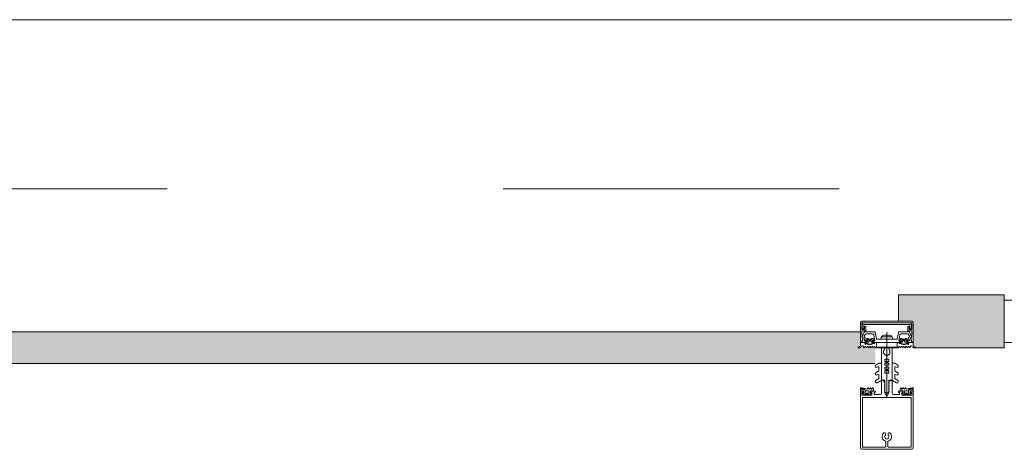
# Model space of a CAD drawing. Header units: centimetres. Extents: x -2574 to 3083, y -1 to 3760.
# Tile 42 of 58: x 665 to 758, y 3509 to 3549. Entities that reach past the tile are written whole.
import ezdxf

# ---------------------------------------------------------------- set-up
doc = ezdxf.new("R2010")
doc.units = ezdxf.units.CM
doc.linetypes.add('Oś', pattern=[222.25, 127, -31.75, 31.75, -31.75])
for name, color, linetype, lineweight in [('A-DETL-GENF', 92, 'Continuous', 9), ('A-FLOR', 192, 'Continuous', 13), ('A-GLAZ-CURT', 52, 'Continuous', 13), ('S-GRID', 1, 'Continuous', 13)]:
    doc.layers.add(name, color=color, linetype=linetype, lineweight=lineweight)

msp = doc.modelspace()

# ---------------------------------------------------------------- hatches: boundary and pattern name
at = {"layer": 'A-GLAZ-CURT', "lineweight": 9}
h = msp.add_hatch(color=251, dxfattribs=at)
h.paths.add_polyline_path([(884.877, 3518.326), (884.877, 3520.826), (886.277, 3520.826), (886.277, 3523.326), (876.277, 3523.326), (876.277, 3518.326)], flags=0)
h.paths.add_polyline_path([(749.877, 3518.326), (758.477, 3518.326), (758.477, 3523.326), (748.477, 3523.326), (748.477, 3520.826), (749.877, 3520.826)], flags=0)
msp.add_hatch(color=251, dxfattribs=at).paths.add_polyline_path([(746.277, 3516.826), (746.277, 3518.326), (744.877, 3518.326), (744.877, 3519.826), (612.377, 3519.826), (612.377, 3518.326), (610.977, 3518.326), (610.977, 3516.826), (744.877, 3516.826)], flags=0)

# ---------------------------------------------------------------- linework, layer by layer
at = {"layer": 'A-DETL-GENF', "color": 251, "lineweight": 9, "extrusion": (0, 0, -1)}
for p, q in [((749.727, 3520.826), (745.027, 3520.826)), ((749.512, 3520.52), (745.242, 3520.52)), ((745.252, 3520.67), (749.502, 3520.67)), ((745.032, 3519.36), (745.232, 3519.787)), ((745.057, 3519.916), (745.337, 3519.916)), ((745.322, 3519.578), (745.246, 3519.414)), ((745.277, 3519.816), (746.238, 3519.816)), ((746.035, 3519.636), (745.412, 3519.636)), ((746.287, 3519.774), (746.394, 3519.165)), ((747.152, 3519.509), (747.602, 3519.509)), ((747.377, 3519.81), (747.377, 3513.648)), ((748.359, 3519.165), (748.466, 3519.774)), ((748.516, 3519.816), (749.477, 3519.816)), ((749.341, 3519.636), (748.719, 3519.636)), ((749.417, 3519.916), (749.697, 3519.916)), ((749.508, 3519.414), (749.432, 3519.578)), ((749.522, 3519.787), (749.721, 3519.36)), ((745.367, 3518.805), (745.427, 3518.805)), ((745.495, 3518.745), (745.367, 3518.745)), ((745.399, 3519.08), (745.48, 3519.177)), ((745.401, 3518.635), (745.43, 3518.684)), ((745.537, 3519.016), (745.537, 3518.896)), ((745.549, 3518.702), (745.55, 3518.688)), ((745.707, 3519.066), (745.587, 3519.066)), ((745.587, 3518.846), (745.614, 3518.846)), ((745.591, 3518.666), (745.609, 3518.676)), ((745.64, 3518.861), (745.733, 3519.021)), ((745.655, 3518.659), (745.659, 3518.645)), ((745.662, 3519.125), (745.892, 3519.125)), ((745.709, 3518.633), (745.723, 3518.647)), ((745.772, 3518.642), (745.78, 3518.63)), ((745.821, 3519.021), (745.913, 3518.861)), ((745.831, 3518.631), (745.841, 3518.649)), ((745.967, 3519.066), (745.847, 3519.066)), ((745.89, 3518.656), (745.9, 3518.647)), ((745.939, 3518.846), (745.967, 3518.846)), ((745.949, 3518.661), (745.955, 3518.681)), ((745.997, 3518.7), (746.011, 3518.693)), ((746.017, 3518.896), (746.017, 3519.016)), ((746.073, 3519.177), (746.155, 3519.08)), ((746.128, 3518.805), (746.193, 3518.805)), ((746.424, 3519.141), (747.352, 3519.141)), ((747.784, 3519.361), (746.969, 3519.361)), ((747.402, 3519.141), (748.33, 3519.141)), ((748.626, 3518.805), (748.561, 3518.805)), ((748.68, 3519.177), (748.599, 3519.08)), ((748.737, 3518.896), (748.737, 3519.016)), ((748.756, 3518.7), (748.742, 3518.693)), ((748.787, 3519.066), (748.907, 3519.066)), ((748.814, 3518.846), (748.787, 3518.846)), ((748.804, 3518.661), (748.799, 3518.681)), ((748.933, 3519.021), (748.84, 3518.861)), ((748.864, 3518.656), (748.853, 3518.647)), ((749.092, 3519.125), (748.862, 3519.125)), ((748.922, 3518.631), (748.912, 3518.649)), ((748.981, 3518.642), (748.973, 3518.63)), ((749.113, 3518.861), (749.021, 3519.021)), ((749.044, 3518.633), (749.03, 3518.647)), ((749.047, 3519.066), (749.167, 3519.066)), ((749.099, 3518.659), (749.094, 3518.645)), ((749.167, 3518.846), (749.139, 3518.846)), ((749.163, 3518.666), (749.144, 3518.676)), ((749.205, 3518.702), (749.204, 3518.688)), ((749.217, 3519.016), (749.217, 3518.896)), ((749.258, 3518.745), (749.387, 3518.745)), ((749.355, 3519.08), (749.273, 3519.177)), ((749.352, 3518.635), (749.324, 3518.684)), ((749.387, 3518.805), (749.326, 3518.805)), ((744.778, 3518.327), (744.69, 3518.327)), ((745.201, 3518.343), (745.114, 3518.495)), ((745.304, 3518.427), (745.253, 3518.343)), ((745.422, 3518.343), (745.372, 3518.427)), ((745.523, 3518.427), (745.473, 3518.343)), ((745.641, 3518.343), (745.591, 3518.427)), ((745.743, 3518.428), (745.693, 3518.343)), ((745.861, 3518.343), (745.811, 3518.427)), ((745.963, 3518.428), (745.913, 3518.343)), ((746.081, 3518.343), (746.031, 3518.428)), ((746.18, 3518.424), (746.133, 3518.343)), ((746.302, 3518.342), (746.254, 3518.425)), ((747.076, 3517.827), (747.076, 3518.042)), ((747.676, 3517.827), (747.676, 3518.042)), ((748.451, 3518.342), (748.499, 3518.425)), ((748.573, 3518.424), (748.621, 3518.343)), ((748.672, 3518.343), (748.722, 3518.428)), ((748.79, 3518.428), (748.841, 3518.343)), ((748.892, 3518.343), (748.942, 3518.427)), ((749.011, 3518.428), (749.061, 3518.343)), ((749.112, 3518.343), (749.162, 3518.427)), ((749.23, 3518.427), (749.28, 3518.343)), ((749.332, 3518.343), (749.382, 3518.427)), ((749.45, 3518.427), (749.5, 3518.343)), ((749.552, 3518.343), (749.639, 3518.495)), ((749.976, 3518.327), (750.064, 3518.327)), ((746.615, 3516.852), (746.339, 3516.693)), ((746.826, 3516.859), (746.64, 3516.859)), ((746.876, 3515.288), (746.876, 3516.809)), ((747.876, 3515.288), (747.876, 3516.809)), ((747.926, 3516.859), (748.113, 3516.859)), ((748.138, 3516.852), (748.414, 3516.693)), ((746.601, 3516.119), (746.339, 3515.967)), ((746.464, 3516.476), (746.551, 3516.527)), ((746.464, 3515.751), (746.551, 3515.801)), ((746.626, 3516.483), (746.626, 3516.162)), ((746.626, 3515.758), (746.626, 3515.432)), ((748.126, 3516.483), (748.126, 3516.162)), ((748.126, 3515.758), (748.126, 3515.432)), ((748.151, 3516.119), (748.414, 3515.967)), ((748.289, 3516.476), (748.201, 3516.527)), ((748.289, 3515.751), (748.201, 3515.801)), ((746.601, 3515.389), (746.339, 3515.237)), ((746.464, 3515.021), (746.851, 3515.244)), ((746.876, 3514.046), (746.876, 3515.176)), ((746.926, 3515.226), (747.026, 3515.226)), ((747.742, 3515.226), (747.827, 3515.226)), ((747.876, 3515.176), (747.876, 3514.046)), ((748.289, 3515.021), (747.901, 3515.244)), ((748.151, 3515.389), (748.414, 3515.237)), ((745.027, 3514.407), (744.897, 3514.407)), ((745.005, 3514.525), (744.905, 3514.525)), ((745.289, 3514.3), (745.068, 3514.398)), ((745.117, 3513.998), (745.241, 3513.896)), ((745.156, 3514.068), (745.121, 3514.048)), ((745.472, 3514.407), (745.332, 3514.461)), ((745.334, 3514.046), (745.661, 3514.046)), ((745.354, 3513.907), (745.362, 3513.917)), ((745.401, 3513.935), (745.593, 3513.935)), ((745.66, 3514.245), (745.437, 3514.245)), ((745.581, 3514.512), (745.533, 3514.429)), ((745.632, 3513.917), (745.64, 3513.907)), ((745.682, 3514.429), (745.633, 3514.512)), ((745.707, 3514.087), (745.707, 3514.196)), ((745.801, 3514.512), (745.753, 3514.429)), ((745.754, 3513.896), (745.877, 3513.998)), ((745.874, 3514.048), (745.839, 3514.068)), ((745.902, 3514.429), (745.854, 3514.51)), ((746.023, 3514.512), (745.975, 3514.429)), ((747.191, 3514.432), (747.166, 3514.417)), ((747.166, 3514.4), (747.191, 3514.386)), ((747.201, 3514.368), (747.201, 3514.23)), ((747.301, 3514.057), (747.326, 3514.042)), ((747.451, 3514.057), (747.426, 3514.042)), ((747.551, 3514.368), (747.551, 3514.23)), ((747.561, 3514.432), (747.586, 3514.417)), ((747.586, 3514.4), (747.561, 3514.386)), ((748.731, 3514.512), (748.779, 3514.429)), ((748.852, 3514.429), (748.899, 3514.51)), ((749, 3513.896), (748.876, 3513.998)), ((748.88, 3514.048), (748.915, 3514.068)), ((748.952, 3514.512), (749.001, 3514.429)), ((749.046, 3514.087), (749.046, 3514.196)), ((749.072, 3514.429), (749.12, 3514.512)), ((749.42, 3514.046), (749.093, 3514.046)), ((749.094, 3514.245), (749.316, 3514.245)), ((749.121, 3513.917), (749.113, 3513.907)), ((749.352, 3513.935), (749.16, 3513.935)), ((749.172, 3514.512), (749.22, 3514.429)), ((749.281, 3514.407), (749.422, 3514.461)), ((749.399, 3513.907), (749.391, 3513.917)), ((749.465, 3514.3), (749.686, 3514.398)), ((749.636, 3513.998), (749.512, 3513.896)), ((749.598, 3514.068), (749.633, 3514.048)), ((749.726, 3514.407), (749.856, 3514.407)), ((749.748, 3514.525), (749.848, 3514.525)), ((744.877, 3508.936), (744.877, 3513.536)), ((745.087, 3508.936), (745.087, 3513.536)), ((749.667, 3508.936), (749.667, 3513.536)), ((749.877, 3508.936), (749.877, 3513.536)), ((744.877, 3508.876), (744.877, 3510.526)), ((747.257, 3510.072), (747.257, 3510.198)), ((747.497, 3510.198), (747.497, 3510.072)), ((749.877, 3510.526), (749.877, 3508.875)), ((747.257, 3509.717), (747.257, 3509.778)), ((747.277, 3509.448), (747.277, 3508.986)), ((747.477, 3508.986), (747.477, 3509.448)), ((747.497, 3509.778), (747.497, 3509.717)), ((749.742, 3508.726), (745.027, 3508.726))]:
    msp.add_line(p, q, dxfattribs=at)
at = {"layer": 'A-DETL-GENF', "color": 251, "lineweight": 9, "extrusion": (0, 0, -1), "flags": 128}
for points in [[(-744.877, 3520.676), (-744.877, 3518.826), (-744.987, 3518.826), (-745.103, 3519.184)], [(-745.387, 3519.966), (-745.387, 3520.316), (-745.257, 3520.316), (-745.257, 3520.046), (-745.007, 3520.046), (-745.007, 3520.676), (-749.747, 3520.676), (-749.747, 3520.046), (-749.497, 3520.046), (-749.497, 3520.316), (-749.367, 3520.316), (-749.367, 3519.966)], [(-745.192, 3520.47), (-745.192, 3520.11), (-745.052, 3520.11), (-745.052, 3520.47)], [(-749.702, 3520.47), (-749.702, 3520.11), (-749.562, 3520.11), (-749.562, 3520.47)], [(-749.65, 3519.184), (-749.767, 3518.826), (-749.877, 3518.826), (-749.877, 3520.676)], [(-745.037, 3519.327), (-745.037, 3519.432), (-745.007, 3519.55), (-745.007, 3519.865)], [(-748.62, 3519.553), (-748.517, 3518.966), (-748.627, 3518.966), (-748.627, 3518.906), (-748.547, 3518.826), (-746.207, 3518.826), (-746.127, 3518.906), (-746.127, 3518.966), (-746.237, 3518.966), (-746.133, 3519.553)], [(-749.747, 3519.866), (-749.747, 3519.55), (-749.717, 3519.432), (-749.717, 3519.327)], [(-744.897, 3518.536), (-744.897, 3518.805), (-745.307, 3518.805)], [(-745.319, 3519.26), (-745.24, 3518.966), (-745.427, 3518.966), (-745.427, 3518.906), (-745.347, 3518.826), (-745.027, 3518.826), (-745.127, 3519.2)], [(-745.457, 3518.993), (-745.457, 3519.005), (-745.407, 3519.034)], [(-746.174, 3518.745), (-746.052, 3518.745), (-746.055, 3518.72), (-746.182, 3518.735)], [(-746.147, 3519.034), (-746.097, 3519.005), (-746.097, 3518.993)], [(-746.261, 3518.805), (-746.397, 3518.805), (-746.397, 3518.416), (-746.354, 3518.342)], [(-747.897, 3519.299), (-747.917, 3519.146), (-746.837, 3519.146), (-746.857, 3519.299)], [(-748.492, 3518.805), (-748.357, 3518.805), (-748.357, 3518.416), (-748.399, 3518.342)], [(-748.58, 3518.745), (-748.702, 3518.745), (-748.699, 3518.72), (-748.572, 3518.735)], [(-748.607, 3519.034), (-748.657, 3519.005), (-748.657, 3518.993)], [(-749.297, 3518.993), (-749.297, 3519.005), (-749.347, 3519.034)], [(-749.626, 3519.2), (-749.727, 3518.826), (-749.407, 3518.826), (-749.327, 3518.906), (-749.327, 3518.966), (-749.513, 3518.966), (-749.434, 3519.26)], [(-749.857, 3518.536), (-749.857, 3518.805), (-749.447, 3518.805)], [(-747.176, 3518.215), (-747.176, 3518.329), (-746.876, 3518.329), (-746.876, 3515.259), (-747.201, 3515.259), (-747.201, 3514.449)], [(-747.112, 3517.75), (-747.376, 3517.529), (-747.376, 3517.229), (-747.176, 3517.229), (-747.176, 3517.029), (-747.276, 3517.029), (-747.276, 3516.863), (-747.176, 3516.863), (-747.176, 3516.663), (-747.376, 3516.663), (-747.376, 3516.496), (-747.176, 3516.496), (-747.176, 3516.296), (-747.276, 3516.296), (-747.276, 3516.129), (-747.176, 3516.129), (-747.176, 3515.929), (-747.376, 3515.929), (-747.376, 3514.029), (-747.376, 3515.929), (-747.576, 3515.929), (-747.576, 3516.129), (-747.476, 3516.129), (-747.476, 3516.296), (-747.576, 3516.296), (-747.576, 3516.496), (-747.376, 3516.496), (-747.376, 3516.663), (-747.576, 3516.663), (-747.576, 3516.863), (-747.476, 3516.863), (-747.476, 3517.029), (-747.576, 3517.029), (-747.576, 3517.229), (-747.376, 3517.229), (-747.376, 3517.529), (-747.64, 3517.75)], [(-747.576, 3518.215), (-747.576, 3518.329), (-747.876, 3518.329), (-747.876, 3515.259), (-747.551, 3515.259), (-747.551, 3514.449)], [(-747.126, 3515.126), (-747.126, 3515.036), (-747.176, 3515.005), (-747.176, 3514.884), (-747.126, 3514.856), (-747.176, 3514.827), (-747.176, 3514.704), (-747.126, 3514.676), (-747.176, 3514.647), (-747.176, 3514.524), (-747.126, 3514.496), (-747.176, 3514.467), (-747.176, 3514.344), (-747.126, 3514.316), (-747.176, 3514.287), (-747.176, 3514.164), (-747.126, 3514.136), (-747.176, 3514.107), (-747.176, 3514.071), (-747.289, 3513.876)], [(-747.464, 3513.876), (-747.576, 3514.071), (-747.576, 3514.197), (-747.626, 3514.226), (-747.576, 3514.254), (-747.576, 3514.377), (-747.626, 3514.406), (-747.576, 3514.434), (-747.576, 3514.557), (-747.626, 3514.586), (-747.576, 3514.614), (-747.576, 3514.737), (-747.626, 3514.766), (-747.576, 3514.794), (-747.576, 3514.917), (-747.626, 3514.946), (-747.576, 3514.974), (-747.576, 3515.095), (-747.629, 3515.126)], [(-744.876, 3513.426), (-744.876, 3514.226), (-745.066, 3514.226), (-745.146, 3514.146), (-745.146, 3514.086), (-745.026, 3514.086), (-745.026, 3513.856), (-745.471, 3513.856)], [(-744.877, 3514.387), (-744.877, 3514.246), (-745.079, 3514.246), (-745.13, 3514.259)], [(-745.521, 3513.856), (-745.966, 3513.856), (-745.966, 3514.086), (-745.846, 3514.086), (-745.846, 3514.146), (-745.926, 3514.226), (-746.286, 3514.226), (-746.286, 3514.106), (-746.166, 3514.106), (-746.166, 3513.896), (-746.726, 3513.896)], [(-745.865, 3514.259), (-745.916, 3514.246), (-746.117, 3514.246), (-746.117, 3514.438), (-746.075, 3514.512)], [(-748.026, 3513.896), (-748.586, 3513.896), (-748.586, 3514.106), (-748.466, 3514.106), (-748.466, 3514.226), (-748.826, 3514.226), (-748.906, 3514.146), (-748.906, 3514.086), (-748.786, 3514.086), (-748.786, 3513.856), (-749.231, 3513.856)], [(-748.889, 3514.259), (-748.838, 3514.246), (-748.636, 3514.246), (-748.636, 3514.438), (-748.679, 3514.512)], [(-749.281, 3513.856), (-749.726, 3513.856), (-749.726, 3514.086), (-749.606, 3514.086), (-749.606, 3514.146), (-749.686, 3514.226), (-749.876, 3514.226), (-749.876, 3513.426)], [(-749.876, 3514.387), (-749.876, 3514.246), (-749.675, 3514.246), (-749.624, 3514.259)], [(-745.086, 3513.426), (-745.086, 3513.625), (-749.666, 3513.625), (-749.666, 3513.426)], [(-747.227, 3508.936), (-745.087, 3508.936), (-745.087, 3510.526)], [(-749.667, 3510.526), (-749.667, 3508.936), (-747.527, 3508.936)]]:
    msp.add_lwpolyline(points, dxfattribs=at)
for points in [[(-748.347, 3518.366), (-746.407, 3518.366), (-746.407, 3518.816), (-748.347, 3518.816)], [(-748.347, 3518.326), (-746.407, 3518.326), (-746.407, 3518.366), (-748.347, 3518.366)]]:
    msp.add_lwpolyline(points, close=True, dxfattribs=at)
at = {"layer": 'A-DETL-GENF', "color": 251, "lineweight": 9, "extrusion": (0, 0, -1)}
for centre, radius, start, end in [((-745.027, 3520.676), 0.15, 359.99376, 90.0062), ((-745.252, 3520.47), 0.2, 359.97179, 90.0352), ((-745.242, 3520.47), 0.0499, 359.87955, 90.02248), ((-749.502, 3520.47), 0.2, 90.02951, 179.97227), ((-749.512, 3520.47), 0.0501, 90.08749, 179.93358), ((-749.727, 3520.676), 0.15, 90.04937, 179.95063), ((-745.058, 3519.864), 0.0512, 0.57094, 88.64822), ((-745.277, 3519.766), 0.05, 25, 90), ((-745.412, 3519.536), 0.1, 25, 90), ((-745.337, 3519.966), 0.05, 180.00001, 270.0001), ((-746.035, 3519.536), 0.1, 90, 170), ((-746.238, 3519.766), 0.05, 90, 170), ((-747.377, 3518.616), 0.921, 63.70777, 75.82838), ((-747.377, 3518.617), 0.92, 104.16828, 116.29299), ((-748.516, 3519.766), 0.05, 10, 90), ((-748.719, 3519.536), 0.1, 10, 90), ((-749.341, 3519.536), 0.1, 90, 155), ((-749.417, 3519.966), 0.05, 269.99812, 0.00166), ((-749.477, 3519.766), 0.05, 90, 155), ((-749.697, 3519.866), 0.0498, 89.82624, 180.17354), ((-744.644, 3518.669), 0.286, 207.59211, 261.64334), ((-745.087, 3519.334), 0.06, 278.44171, 25), ((-745.071, 3518.47), 0.05, 25.36369, 150.16485), ((-745.107, 3519.327), 0.07, 300.00644, 0), ((-745.037, 3519.206), 0.07, 120.00644, 198), ((-745.069, 3519.216), 0.06, 98.44171, 195), ((-745.3, 3519.389), 0.06, 288.81925, 25), ((-745.261, 3519.276), 0.06, 108.81925, 195), ((-745.367, 3518.68), 0.065, 270, 90), ((-745.337, 3518.805), 0.03, 180, 0), ((-745.367, 3518.655), 0.04, 209.99374, 270.00001), ((-745.422, 3519.06), 0.03, 300.00493, 39.98969), ((-745.427, 3518.835), 0.03, 180.01852, 269.09479), ((-745.516, 3518.634), 0.1, 30.00227, 89.17284), ((-745.761, 3518.914), 0.314, 345.49788, 14.50212), ((-745.542, 3519.125), 0.08, 39.99668, 157.38439), ((-745.495, 3518.695), 0.05, 90, 125.07788), ((-745.515, 3518.7), 0.0339, 89.17829, 176.99749), ((-745.777, 3519.097), 0.44, 234.15879, 305.07788), ((-745.587, 3519.016), 0.05, 359.98992, 90.01008), ((-745.587, 3518.896), 0.05, 269.98974, 0.01026), ((-745.577, 3518.689), 0.0272, 240.01099, 356.9853), ((-745.625, 3518.649), 0.0316, 60.00703, 161.99669), ((-745.614, 3518.876), 0.03, 209.99356, 270.01209), ((-745.662, 3519.175), 0.05, 270.00034, 337.37761), ((-745.688, 3518.654), 0.03, 225.00054, 342.0009), ((-745.707, 3519.036), 0.03, 89.99358, 210.00244), ((-745.746, 3518.625), 0.0316, 44.99099, 147.01044), ((-745.805, 3518.646), 0.03, 210.00025, 326.99854), ((-745.847, 3519.036), 0.03, 330.00269, 90.00128), ((-745.869, 3518.633), 0.0316, 30.00259, 131.99738), ((-745.892, 3519.175), 0.05, 202.62086, 270.00119), ((-745.92, 3518.669), 0.03, 194.99548, 312.00284), ((-745.939, 3518.876), 0.03, 269.98935, 330.005), ((-746.012, 3519.125), 0.08, 22.62277, 139.99694), ((-745.984, 3518.674), 0.03, 15.00147, 116.99683), ((-745.967, 3519.016), 0.05, 90.00918, 179.99082), ((-745.967, 3518.896), 0.05, 180.00904, 269.99096), ((-746.025, 3518.72), 0.03, 180.01117, 296.99101), ((-746.052, 3518.715), 0.03, 54.15879, 90), ((-746.128, 3518.835), 0.03, 270, 13.19753), ((-745.792, 3518.914), 0.314, 165.517, 193.19753), ((-746.132, 3519.06), 0.03, 139.98868, 240.00171), ((-746.174, 3518.778), 0.033, 125.09006, 269.99998), ((-746.182, 3518.785), 0.05, 187.17367, 270.00885), ((-746.261, 3518.775), 0.03, 7.1885, 89.99701), ((-746.424, 3519.171), 0.03, 270, 350), ((-747.07, 3519.246), 0.22, 13.97065, 62.72797), ((-747.377, 3519.146), 0.0256, 192.68038, 347.31962), ((-747.683, 3519.246), 0.22, 117.27461, 166.02676), ((-748.33, 3519.171), 0.03, 190, 270), ((-748.492, 3518.775), 0.03, 90.00299, 172.8115), ((-748.572, 3518.785), 0.05, 269.99115, 352.82633), ((-748.58, 3518.778), 0.033, 270.00002, 54.90994), ((-748.622, 3519.06), 0.03, 299.99829, 40.01132), ((-748.626, 3518.835), 0.03, 166.80247, 270), ((-748.961, 3518.914), 0.314, 346.80247, 14.483), ((-748.742, 3519.125), 0.08, 40.00306, 157.37723), ((-748.729, 3518.72), 0.03, 243.00899, 359.98883), ((-748.702, 3518.715), 0.03, 90, 125.84121), ((-748.977, 3519.097), 0.44, 234.92212, 305.84121), ((-748.787, 3519.016), 0.05, 0.00918, 89.99082), ((-748.787, 3518.896), 0.05, 270.00904, 359.99096), ((-748.77, 3518.674), 0.03, 63.00317, 164.99853), ((-748.833, 3518.669), 0.03, 227.99716, 345.00452), ((-748.814, 3518.876), 0.03, 209.995, 270.01065), ((-748.862, 3519.175), 0.05, 269.99881, 337.37914), ((-748.885, 3518.633), 0.0316, 48.00262, 149.99741), ((-748.907, 3519.036), 0.03, 89.99872, 209.99731), ((-748.948, 3518.646), 0.03, 213.00146, 329.99975), ((-749.008, 3518.625), 0.0316, 32.98956, 135.00901), ((-749.047, 3519.036), 0.03, 329.99756, 90.00642), ((-749.066, 3518.654), 0.03, 197.9991, 314.99946), ((-749.092, 3519.175), 0.05, 202.62239, 269.99966), ((-749.129, 3518.649), 0.0316, 18.00331, 119.99297), ((-749.139, 3518.876), 0.03, 269.98791, 330.00644), ((-749.212, 3519.125), 0.08, 22.61561, 140.00332), ((-749.177, 3518.689), 0.0272, 183.0147, 299.98901), ((-749.167, 3519.016), 0.05, 89.98992, 180.01008), ((-749.167, 3518.896), 0.05, 179.98974, 270.01026), ((-749.238, 3518.7), 0.0339, 3.00251, 90.82171), ((-749.258, 3518.695), 0.05, 54.92212, 90), ((-749.237, 3518.634), 0.1, 90.82716, 149.99773), ((-748.993, 3518.914), 0.314, 165.49788, 194.50212), ((-749.327, 3518.835), 0.03, 270.90521, 359.98148), ((-749.332, 3519.06), 0.03, 140.01031, 239.99507), ((-749.387, 3518.655), 0.04, 269.99999, 330.00626), ((-749.417, 3518.805), 0.03, 180, 0), ((-749.387, 3518.68), 0.065, 90, 270), ((-749.492, 3519.276), 0.06, 345, 71.18075), ((-749.454, 3519.389), 0.06, 155, 251.18075), ((-749.684, 3519.216), 0.06, 345, 81.55829), ((-749.683, 3518.47), 0.05, 29.83515, 154.63631), ((-749.717, 3519.206), 0.07, 342, 59.99829), ((-749.667, 3519.334), 0.06, 155, 261.55829), ((-749.647, 3519.327), 0.07, 180, 239.99829), ((-750.11, 3518.669), 0.286, 278.35666, 332.40789), ((-744.69, 3518.357), 0.03, 269.9022, 81.64334), ((-744.778, 3518.527), 0.2, 260.45454, 269.9022), ((-744.762, 3518.617), 0.291, 205.36369, 260.45454), ((-745.227, 3518.358), 0.03, 210.71536, 330.16485), ((-745.338, 3518.403), 0.0417, 35.13204, 144.86796), ((-745.447, 3518.358), 0.03, 210.58867, 329.53464), ((-745.557, 3518.404), 0.0415, 35.01205, 144.98795), ((-745.667, 3518.358), 0.03, 210.14481, 329.53463), ((-745.777, 3518.402), 0.043, 37.84365, 143.82344), ((-745.887, 3518.358), 0.03, 210.34487, 329.53462), ((-745.997, 3518.404), 0.0419, 35.46653, 144.69988), ((-746.107, 3518.358), 0.03, 210.34457, 329.76853), ((-746.218, 3518.405), 0.0416, 26.95413, 151.56801), ((-746.328, 3518.356), 0.03, 209.79649, 330.13199), ((-747.176, 3518.042), 0.1, 0, 60), ((-747.176, 3517.827), 0.1, 310, 0), ((-747.076, 3518.215), 0.1, 180, 240), ((-747.676, 3518.215), 0.1, 300, 0), ((-747.576, 3518.042), 0.1, 120, 180), ((-747.576, 3517.827), 0.1, 180, 230), ((-748.425, 3518.356), 0.03, 209.86801, 330.20351), ((-748.536, 3518.405), 0.0416, 28.43199, 153.04587), ((-748.646, 3518.358), 0.03, 210.23147, 329.65543), ((-748.756, 3518.404), 0.0419, 35.30012, 144.53347), ((-748.866, 3518.358), 0.03, 210.46538, 329.65513), ((-748.977, 3518.402), 0.043, 36.17656, 142.15635), ((-749.086, 3518.358), 0.03, 210.46537, 329.85519), ((-749.196, 3518.404), 0.0415, 35.01205, 144.98795), ((-749.306, 3518.358), 0.03, 210.46536, 329.41133), ((-749.416, 3518.403), 0.0417, 35.13204, 144.86796), ((-749.526, 3518.358), 0.03, 209.83515, 329.28464), ((-749.991, 3518.617), 0.291, 279.54546, 334.63631), ((-749.976, 3518.527), 0.2, 270.0978, 279.54546), ((-750.064, 3518.357), 0.03, 98.35666, 270.0978), ((-746.401, 3516.584), 0.125, 240, 60), ((-746.64, 3516.809), 0.05, 60, 90), ((-746.826, 3516.809), 0.05, 90, 180), ((-747.926, 3516.809), 0.05, 0, 90), ((-748.113, 3516.809), 0.05, 90, 120), ((-748.351, 3516.584), 0.125, 120, 300), ((-746.401, 3515.859), 0.125, 240, 60), ((-746.576, 3516.483), 0.05, 60, 180), ((-746.576, 3515.758), 0.05, 60, 180), ((-746.576, 3516.162), 0.05, 180, 240), ((-748.176, 3516.483), 0.05, 0, 120), ((-748.176, 3516.162), 0.05, 300, 0), ((-748.176, 3515.758), 0.05, 0, 120), ((-748.351, 3515.859), 0.125, 120, 300), ((-746.401, 3515.129), 0.125, 240, 60), ((-746.576, 3515.432), 0.05, 180, 240), ((-746.826, 3515.288), 0.05, 180, 240), ((-746.926, 3515.176), 0.05, 359.98991, 90.01009), ((-747.026, 3515.126), 0.0999, 89.97043, 180.02957), ((-747.752, 3515.1), 0.126, 11.5693, 85.59312), ((-747.826, 3515.176), 0.05, 90.93133, 179.98516), ((-747.926, 3515.288), 0.05, 300, 0), ((-748.176, 3515.432), 0.05, 300, 0), ((-748.351, 3515.129), 0.125, 120, 300), ((-744.897, 3514.387), 0.02, 0.0007, 89.9993), ((-744.943, 3514.495), 0.059, 268.59736, 14.60356), ((-744.905, 3514.505), 0.02, 14.60356, 90), ((-744.951, 3513.503), 0.933, 89.58699, 113.00353), ((-744.979, 3513.528), 0.997, 91.49889, 110.69004), ((-745.027, 3514.307), 0.1, 90.00008, 114.00003), ((-745.136, 3514.022), 0.03, 308.57981, 59.99147), ((-745.138, 3514.23), 0.03, 75.40272, 194.37456), ((-745.435, 3514.154), 0.277, 346.6587, 14.37456), ((-745.146, 3514.085), 0.02, 166.6587, 240.01715), ((-745.292, 3513.957), 0.08, 218.84751, 309.68497), ((-745.437, 3514.097), 0.148, 352.4164, 90.24043), ((-745.302, 3514.331), 0.0337, 113.00353, 294.00003), ((-745.336, 3514.095), 0.0496, 272.75586, 339.68776), ((-745.401, 3513.885), 0.05, 38.84751, 90), ((-745.49, 3514.454), 0.05, 210.06904, 290.53605), ((-745.607, 3514.497), 0.03, 30.08708, 149.91292), ((-745.593, 3513.885), 0.05, 90, 141.15279), ((-745.702, 3513.957), 0.08, 230.31503, 321.15279), ((-745.657, 3514.195), 0.0502, 93.33226, 179.73216), ((-745.658, 3514.095), 0.0499, 189.22628, 266.98926), ((-745.717, 3514.447), 0.0402, 207.79216, 332.37015), ((-745.827, 3514.497), 0.0299, 30.122, 155.06395), ((-745.857, 3514.23), 0.03, 345.62539, 104.59422), ((-745.849, 3514.085), 0.02, 299.98467, 13.34104), ((-745.56, 3514.154), 0.277, 165.62539, 193.34104), ((-745.859, 3514.022), 0.03, 120.00853, 231.42019), ((-745.938, 3514.449), 0.0414, 208.17599, 331.82401), ((-746.049, 3514.497), 0.0301, 30.12581, 149.87419), ((-746.726, 3514.045), 0.15, 179.97059, 270.02941), ((-747.171, 3514.409), 0.01, 300.03025, 59.98023), ((-747.181, 3514.449), 0.02, 180, 239.98023), ((-747.181, 3514.368), 0.02, 120.03025, 180), ((-747.401, 3514.23), 0.2, 300, 0), ((-747.376, 3513.924), 0.1, 208.79836, 331.20164), ((-747.376, 3514.129), 0.1, 270, 300), ((-747.376, 3514.129), 0.1, 240, 270), ((-747.351, 3514.23), 0.2, 180, 240), ((-747.571, 3514.449), 0.02, 300.01977, 0), ((-747.571, 3514.368), 0.02, 0, 59.96975), ((-747.581, 3514.409), 0.01, 120.01977, 239.96975), ((-748.026, 3514.045), 0.15, 269.97059, 0.02941), ((-748.705, 3514.497), 0.0301, 30.12581, 149.87419), ((-748.815, 3514.449), 0.0414, 208.17599, 331.82401), ((-748.895, 3514.022), 0.03, 308.57981, 59.99147), ((-748.896, 3514.23), 0.03, 75.40578, 194.37461), ((-748.926, 3514.497), 0.0299, 24.93605, 149.878), ((-749.194, 3514.154), 0.277, 346.65896, 14.37461), ((-748.905, 3514.085), 0.02, 166.65896, 240.01533), ((-749.051, 3513.957), 0.08, 218.84721, 309.68497), ((-749.036, 3514.447), 0.0402, 207.62985, 332.20784), ((-749.096, 3514.195), 0.0502, 0.26784, 86.66774), ((-749.095, 3514.095), 0.0499, 273.01074, 350.77372), ((-749.146, 3514.497), 0.03, 30.08708, 149.91292), ((-749.16, 3513.885), 0.05, 38.84721, 90), ((-749.264, 3514.454), 0.05, 249.46395, 329.93096), ((-749.317, 3514.097), 0.148, 89.75957, 187.5836), ((-749.352, 3513.885), 0.05, 90, 141.15249), ((-749.461, 3513.957), 0.08, 230.31503, 321.15249), ((-749.451, 3514.331), 0.0337, 245.99997, 66.99647), ((-749.417, 3514.095), 0.0496, 200.31224, 267.24414), ((-749.774, 3513.528), 0.997, 69.30996, 88.50111), ((-749.802, 3513.503), 0.933, 66.99647, 90.41301), ((-749.616, 3514.23), 0.03, 345.62544, 104.59728), ((-749.608, 3514.085), 0.02, 299.98285, 13.3413), ((-749.319, 3514.154), 0.277, 165.62544, 193.3413), ((-749.618, 3514.022), 0.03, 120.00853, 231.42019), ((-749.726, 3514.307), 0.1, 65.99997, 89.99992), ((-749.811, 3514.495), 0.059, 165.39644, 271.40264), ((-749.848, 3514.505), 0.02, 90, 165.39644), ((-749.856, 3514.387), 0.02, 90.0007, 179.9993), ((-745.496, 3513.861), 0.0255, 192.35001, 347.64999), ((-749.256, 3513.861), 0.0255, 192.35001, 347.64999), ((-747.377, 3509.925), 0.45, 287.49821, 51.0552), ((-747.157, 3510.198), 0.1, 51.0552, 180), ((-747.597, 3510.198), 0.1, 0, 128.9448), ((-747.377, 3509.925), 0.45, 128.9448, 252.58299), ((-747.377, 3509.925), 0.21, 323.77678, 36.22322), ((-747.227, 3510.072), 0.03, 180, 310.31926), ((-747.227, 3509.778), 0.03, 49.68074, 180), ((-747.227, 3509.448), 0.05, 107.49821, 180), ((-747.377, 3509.925), 0.24, 240, 300), ((-747.527, 3509.448), 0.05, 0, 72.58299), ((-747.527, 3510.072), 0.03, 229.68074, 0), ((-747.527, 3509.778), 0.03, 0, 130.31926), ((-747.377, 3509.925), 0.21, 143.77678, 216.22322), ((-745.027, 3508.876), 0.15, 270.00031, 359.99968), ((-747.227, 3508.986), 0.05, 180.00773, 269.99227), ((-747.527, 3508.986), 0.05, 269.97911, 0.02089), ((-749.726, 3508.875), 0.15, 180.10545, 263.87804)]:
    msp.add_arc(centre, radius, start, end, dxfattribs=at)
at = {"layer": 'A-FLOR', "color": 251, "lineweight": 9}
msp.add_line((1309.877, 3549.326), (607.377, 3549.326), dxfattribs=at)
at = {"layer": 'A-GLAZ-CURT', "color": 251, "lineweight": 9}
for p, q in [((748.477, 3523.326), (748.477, 3520.826)), ((758.477, 3523.326), (748.477, 3523.326)), ((758.477, 3518.326), (758.477, 3523.326)), ((876.277, 3522.826), (758.477, 3522.826)), ((758.477, 3522.826), (758.477, 3518.826)), ((744.877, 3519.826), (612.377, 3519.826)), ((758.477, 3518.826), (876.277, 3518.826)), ((749.877, 3518.326), (758.477, 3518.326)), ((610.977, 3516.826), (746.277, 3516.826))]:
    msp.add_line(p, q, dxfattribs=at)
at = {"layer": 'S-GRID', "color": 251, "linetype": 'Oś', "lineweight": 9}
msp.add_line((-1225.623, 3533.326), (1983.253, 3533.326), dxfattribs=at)

doc.saveas('drawing.dxf')
